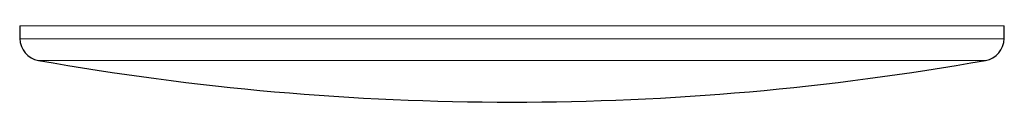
# Model space of a CAD drawing. Header units: millimetres. Extents: x 8 to 1352, y 12 to 1248.
# Tile 1 of 126: x 155.92 to 177.81, y 483.7 to 485.39. Entities that reach past the tile are written whole.
import ezdxf

# ---------------------------------------------------------------- set-up
doc = ezdxf.new("R2010")
doc.units = ezdxf.units.MM

msp = doc.modelspace()

# ---------------------------------------------------------------- linework, layer by layer
at = {"color": 7, "linetype": 'Continuous', "lineweight": 30}
for p, q in [((155.924, 485.393), (155.929, 485.109)), ((177.808, 485.109), (177.813, 485.393))]:
    msp.add_line(p, q, dxfattribs=at)
at = {"color": 252, "linetype": 'Continuous', "lineweight": 0}
for p, q in [((177.813, 485.393), (155.924, 485.393)), ((155.929, 485.109), (177.808, 485.109)), ((177.396, 484.625), (156.342, 484.625))]:
    msp.add_line(p, q, dxfattribs=at)
at = {"color": 7, "linetype": 'Continuous', "lineweight": 30}
for centre, radius, start, end in [((156.429, 485.118), 0.5, 181, 259.9391), ((177.309, 485.118), 0.5, 280.0609, 359), ((166.869, 543.959), 60.26, 259.93913, 280.06087)]:
    msp.add_arc(centre, radius, start, end, dxfattribs=at)

doc.saveas('drawing.dxf')
